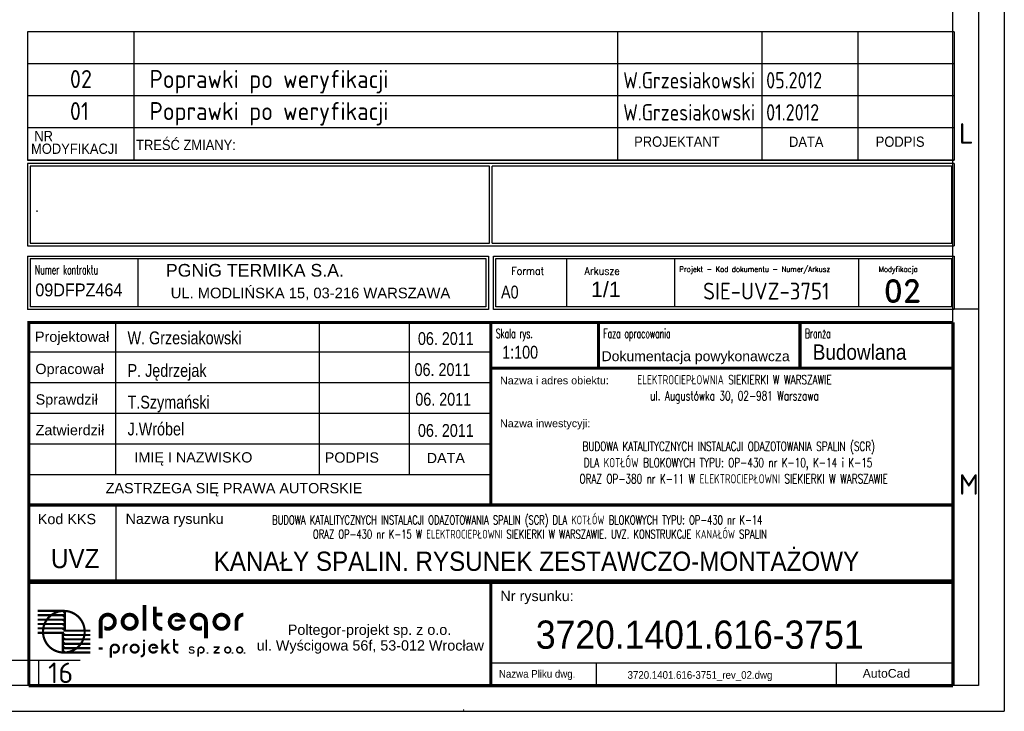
# Model space of a CAD drawing. Header units: millimetres. Extents: x 0 to 129400, y 0 to 84100.
# Tile 23 of 29: x 110223 to 129400, y 0 to 13478. Entities that reach past the tile are written whole.
import ezdxf
from ezdxf.enums import TextEntityAlignment as Align

# ---------------------------------------------------------------- set-up
doc = ezdxf.new("R2010")
doc.units = ezdxf.units.MM
doc.header["$LTSCALE"] = 100
for name, pattern in [('gen3', [6.25, 4.75, -1.5]), ('gen3a', [3.125, 2.25, -0.875]), ('gen7', [13.75, 9.75, -1.5, 1, -1.5]), ('gen7a', [6.875, 4.75, -0.875, 0.375, -0.875])]:
    doc.linetypes.add(name, pattern=pattern)
for name, color, linetype in [('06S', 2, 'Continuous'), ('07', 2, 'Continuous'), ('3', 3, 'gen3'), ('4', 3, 'Continuous'), ('5', 3, 'Continuous'), ('6', 2, 'Continuous'), ('8', 8, 'Continuous')]:
    doc.layers.add(name, color=color, linetype=linetype)
for name, color, linetype, lineweight in [('1', 4, 'Continuous', 0), ('2', 6, 'Continuous', 0), ('3a', 3, 'gen3a', 0), ('7', 1, 'gen7', 0), ('7a', 1, 'gen7a', 0), ('AM_BOR', 7, 'Continuous', 50), ('Kompensatory', 4, 'Continuous', 25)]:
    doc.layers.add(name, color=color, linetype=linetype, lineweight=lineweight)
doc.styles.add('ARIAL', font='isocp.shx')
doc.styles.add('Chemeko 2', font='arial.ttf', dxfattribs={"height": 2})
doc.styles.add('Chemeko 2_0.9', font='arial.ttf', dxfattribs={"width": 0.9, "height": 2})
doc.styles.add('Chemeko 3', font='arial.ttf', dxfattribs={"height": 3})
doc.styles.add('Chemeko 4.4_0.9', font='arial.ttf', dxfattribs={"width": 0.9, "height": 4.4})
doc.styles.add('OTYTUL', font='ROMAND')
doc.styles.add('ROMANS', font='romans.shx')
doc.styles.get("Standard").update_dxf_attribs({"font": 'isocpeur.ttf'})
doc.styles.add('Style-Arial', font='arial.ttf')

# ---------------------------------------------------------------- blocks, each defined once
blk = doc.blocks.new('AM_A0-05A4')
for p, q in [((1289, 836), (1289, 5)), ((1289, 5), (5, 5))]:
    blk.add_line(p, q)
at = {"layer": 'AM_BOR', "color": 1, "lineweight": 25}
for p, q in [((1294, 841), (1294, 0)), ((1284, 5), (1284, 831)), ((1284, 78.42), (1289, 78.42)), ((10, 10), (1114, 10)), ((1105.94, 5), (1105.94, 10)), ((0, 0), (1294, 0))]:
    blk.add_line(p, q, dxfattribs=at)
for s, p in [('L', (1285.15, 110.62)), ('M', (1285.15, 42.21)), ('16', (1107.75, 5.5))]:
    blk.add_text(s, height=4, dxfattribs=at).set_placement(p)
blk = doc.blocks.new('SIEKIERKI-KANAŁY')
at = {"lineweight": 25}
for p, q in [((0.25, 127.43), (-180.25, 127.43)), ((-180.25, 127.43), (-180.25, 102.43)), ((-159.52, 127.43), (-159.52, 102.43)), ((-65.34, 127.43), (-65.34, 102.43)), ((-37.25, 127.43), (-37.25, 102.43)), ((-18.5, 127.43), (-18.5, 102.43)), ((0.25, 127.43), (0.25, 102.43)), ((0.25, 121.18), (-180.25, 121.18)), ((0.25, 114.93), (-180.25, 114.93)), ((0.25, 108.68), (-180.25, 108.68)), ((-180.25, 102.43), (0.25, 102.43)), ((0.25, 102.43), (-180.25, 102.43))]:
    blk.add_line(p, q, dxfattribs=at)
for p, q in [((-180.25, 101.74), (-180.25, 85.71)), ((0.25, 101.74), (-180.25, 101.74)), ((0.25, 101.74), (0.25, 85.71)), ((-179.75, 101.24), (-179.75, 86.21)), ((-90.25, 101.24), (-179.75, 101.24)), ((-90.25, 86.21), (-90.25, 101.24)), ((-0.25, 101.24), (-89.75, 101.24)), ((-89.75, 86.21), (-89.75, 101.24)), ((-0.25, 86.21), (-0.25, 101.24)), ((-180.25, 85.71), (0.25, 85.71)), ((-179.75, 86.21), (-90.25, 86.21)), ((-89.75, 86.21), (-0.25, 86.21)), ((-180.25, 83.71), (-90.49, 83.71)), ((-180.25, 83.71), (-180.25, 73.29)), ((-179.75, 83.21), (-90.99, 83.21)), ((-179.75, 83.21), (-179.75, 73.79)), ((-158.75, 83.21), (-158.75, 73.79)), ((-90.99, 83.21), (-90.99, 73.79)), ((-90.49, 83.71), (-90.49, 73.29)), ((-89.51, 73.29), (-89.51, 83.71)), ((-89.51, 83.71), (0.25, 83.71)), ((-89.01, 73.79), (-89.01, 83.21)), ((-89.01, 83.21), (-0.25, 83.21)), ((-75.25, 83.21), (-75.25, 73.79)), ((-54.21, 83.21), (-54.21, 73.79)), ((-18.39, 83.21), (-18.39, 73.79)), ((-0.25, 73.79), (-0.25, 83.21)), ((0.25, 83.71), (0.25, 73.29)), ((-90.49, 73.29), (-180.25, 73.29)), ((-90.99, 73.79), (-179.75, 73.79)), ((0.25, 73.29), (-89.51, 73.29)), ((-0.25, 73.79), (-89.01, 73.79)), ((-163.09, 70.79), (-163.09, 41.17)), ((-123.39, 41.17), (-123.39, 70.79)), ((-105.88, 41.17), (-105.88, 70.79)), ((-179.74, 65.04), (-90.24, 65.04)), ((-179.74, 59.07), (-90.24, 59.07)), ((-179.74, 53.11), (-90.24, 53.11)), ((-179.74, 47.14), (-90.24, 47.14)), ((-179.74, 41.17), (-90.24, 41.17)), ((-163.06, 34.89), (-163.06, 20.49)), ((-90, 4.47), (0, 4.47)), ((-69.45, 0), (-69.45, 4.47)), ((-22.77, 4.47), (-22.77, 0))]:
    blk.add_line(p, q)
at = {"color": 2}
blk.add_line((-178.43, 92.57), (-178.43, 92.31), dxfattribs=at)
at = {"const_width": 0.6}
for points in [[(0, 70.79), (-180, 70.79), (-180, 35.21)], [(-89.99, 35.21), (-89.99, 71.01)], [(-69.06, 61.88), (-69.06, 71.01)], [(-29.79, 61.88), (-29.79, 71.01)], [(0, 35.21), (0, 70.79)], [(-90.24, 61.88), (0, 61.88)], [(-180, 0), (-180, 35.21)], [(-180, 35.21), (0, 35.21)], [(0, 0), (0, 35.21)], [(-180, 20.43), (0, 20.43)], [(-180, 20.13), (0, 20.13)], [(-90, 0), (-90, 20.13)], [(-180, 0), (0, 0)]]:
    blk.add_lwpolyline(points, dxfattribs=at)
at = {"layer": '6'}
blk.add_line((-152.63, 6.44), (-152.52, 6.24), dxfattribs=at)
for points, const_width in [([(-157.47, 10.69), (-157.47, 15.69)], 0.752), ([(-178.3, 14.58), (-173.17, 14.58)], 0.427), ([(-178.3, 13.72), (-173.17, 13.72)], 0.427), ([(-172.96, 14.36), (-172.96, 10.94)], 0.427), ([(-155.13, 13.86), (-153.98, 13.86)], 0.752), ([(-178.3, 12.87), (-173.17, 12.87)], 0.427), ([(-178.3, 12.01), (-173.17, 12.01)], 0.427), ([(-149.79, 12.69), (-151.58, 12.69)], 0.502), ([(-178.3, 11.16), (-173.17, 11.16)], 0.427), ([(-178.3, 10.3), (-173.17, 10.3)], 0.427), ([(-173.38, 6.67), (-173.38, 10.09)], 0.427), ([(-168.04, 10.73), (-173.17, 10.73)], 0.427), ([(-168.04, 9.87), (-173.17, 9.87)], 0.427), ([(-168.04, 9.02), (-173.17, 9.02)], 0.427), ([(-168.04, 8.16), (-173.17, 8.16)], 0.427), ([(-166, 7.01), (-166, 7.45)], 0.792), ([(-153.98, 6.24), (-153.98, 9.05)], 0.423), ([(-153.97, 6.91), (-152.93, 8.07)], 0.423), ([(-153.44, 7.46), (-152.82, 6.34)], 0.423), ([(-151.51, 8), (-150.87, 8)], 0.423), ([(-168.04, 7.31), (-173.17, 7.31)], 0.427), ([(-168.04, 6.45), (-173.17, 6.45)], 0.427), ([(-154.97, 7.36), (-155.98, 7.36)], 0.282), ([(-144.02, 7.51), (-142.81, 7.51)], 0.305), ([(-144.02, 6.39), (-142.81, 6.39)], 0.305), ([(-143.92, 6.42), (-142.92, 7.46)], 0.305)]:
    blk.add_lwpolyline(points, dxfattribs=dict(at, const_width=const_width))
for points, const_width in [([(-155.46, 15.39), (-155.46, 12.45, 0.43313), (-153.98, 11.06, 1.143068)], 0.752), ([(-172.96, 13.93, 0.414214), (-173.6, 14.58, 1)], 0.427), ([(-172.96, 13.08, 0.414214), (-173.6, 13.72, 1)], 0.427), ([(-166.01, 9.25), (-166.01, 12.45, -1), (-163.23, 12.45, -0.53582), (-165.13, 11.18)], 0.752), ([(-149.79, 12.45, 0.998279), (-152.55, 12.44, 1)], 0.752), ([(-145.5, 9.25), (-145.5, 12.45, 1), (-148.28, 12.45, 0.53582), (-146.38, 11.18)], 0.752), ([(-139.54, 10.7), (-139.54, 12.45, -0.405835), (-138.19, 13.83, -0.359118)], 0.752), ([(-172.96, 12.22, 0.414214), (-173.6, 12.87, 1)], 0.427), ([(-172.96, 11.37, 0.414214), (-173.6, 12.01, 1)], 0.427), ([(-152.55, 12.44, 0.742547), (-150.02, 11.68)], 0.752), ([(-172.96, 10.51, 0.414214), (-173.6, 11.16, 1)], 0.427), ([(-173.38, 10.51, 0.414214), (-172.74, 9.87, 1)], 0.427), ([(-173.38, 9.66, 0.414214), (-172.74, 9.02, 1)], 0.427), ([(-173.38, 8.8, 0.414214), (-172.74, 8.16, 1)], 0.427), ([(-173.38, 7.95, 0.414214), (-172.74, 7.31, 1)], 0.427), ([(-164.01, 5.43), (-164.01, 7.22, -1), (-162.45, 7.22, -0.53582), (-163.51, 6.51)], 0.423), ([(-161.51, 6.24), (-161.51, 7.22, -0.405835), (-160.75, 8, -0.359118)], 0.423), ([(-157.57, 8.23), (-157.57, 6.4, -0.47067), (-158.19, 5.72)], 0.423), ([(-157.57, 8.93), (-157.57, 8.55, -0.43313)], 0.423), ([(-154.97, 7.22, 0.998279), (-156.52, 7.22, 1)], 0.423), ([(-151.7, 9.08), (-151.7, 7.24, 0.43313), (-150.87, 6.46, 1.143068)], 0.423), ([(-173.38, 7.09, 0.414214), (-172.74, 6.45, 1)], 0.427), ([(-156.52, 7.22, 0.742547), (-155.1, 6.79)], 0.423), ([(-148.72, 6.63, 1), (-148.72, 6.63, 1)], 0.3), ([(-148.72, 6.63, 0.414214), (-148.42, 6.33, 1)], 0.24), ([(-148.42, 7.53, 0.414214), (-148.69, 7.26, 1)], 0.24), ([(-148.69, 7.26, 0.375719), (-148.46, 6.99, 1)], 0.24), ([(-148.42, 6.93, 0.414214), (-148.42, 6.93, 0.414214)], 0.3), ([(-148.12, 6.99, 1), (-148.12, 6.99, 1)], 0.3), ([(-147.85, 7.34, 0.282954), (-148.13, 7.53)], 0.24), ([(-148.12, 6.33, 0.414214), (-147.82, 6.63, 0.376832), (-148.08, 6.93, 1)], 0.24), ([(-147.02, 5.65), (-147.02, 6.94, -1), (-145.89, 6.94, -0.53582), (-146.66, 6.43)], 0.305), ([(-145.2, 6.51), (-145.2, 6.23, -0.43313)], 0.305), ([(-140.34, 6.51), (-140.34, 6.23, -0.43313)], 0.305), ([(-138, 6.51), (-138, 6.23, -0.43313)], 0.305)]:
    blk.add_lwpolyline(points, format="xyb", dxfattribs=dict(at, const_width=const_width))
for points, const_width in [([(-177.23, 10.51, 1), (-169.11, 10.51, 1)], 0.427), ([(-161.73, 12.45, 1), (-158.97, 12.45, 1)], 0.752), ([(-143.85, 12.45, 1), (-141.09, 12.45, 1)], 0.752), ([(-160.15, 7.22, 1), (-158.6, 7.22, 1)], 0.423), ([(-141.81, 6.94, 1), (-140.69, 6.94, 1)], 0.305), ([(-139.48, 6.94, 1), (-138.36, 6.94, 1)], 0.305)]:
    blk.add_lwpolyline(points, format="xyb", close=True, dxfattribs=dict(at, const_width=const_width))
for points in [[(-165.27, 10.83), (-164.99, 11.52), (-165.27, 11.7), (-165.27, 10.83)], [(-165.27, 10.83), (-164.98, 11.52), (-165.27, 11.7), (-165.27, 10.83)], [(-165.27, 10.83), (-164.99, 11.52), (-165.27, 11.7)], [(-150.33, 11.89), (-149.7, 11.47), (-149.5, 11.89)], [(-146.24, 10.83), (-146.53, 11.52), (-146.24, 11.7)], [(-146.24, 10.83), (-146.53, 11.52), (-146.24, 11.7), (-146.24, 10.83)], [(-146.24, 10.83), (-146.53, 11.52), (-146.24, 11.7), (-146.24, 10.83)], [(-153.09, 8.21), (-152.77, 7.93), (-152.52, 8.21)], [(-163.6, 6.31), (-163.43, 6.7), (-163.6, 6.8)], [(-163.6, 6.31), (-163.43, 6.7), (-163.6, 6.8), (-163.6, 6.31)], [(-163.6, 6.31), (-163.43, 6.7), (-163.6, 6.8), (-163.6, 6.31)], [(-155.28, 6.91), (-154.92, 6.67), (-154.81, 6.91)], [(-153, 6.24), (-152.52, 6.24), (-152.63, 6.44)], [(-148.48, 6.87), (-148.1, 6.81), (-148.44, 7.11), (-148.06, 7.04)], [(-148.42, 7.41), (-148.12, 7.41), (-148.42, 7.65), (-148.12, 7.65)], [(-148.42, 6.21), (-148.12, 6.21), (-148.42, 6.45), (-148.12, 6.45)], [(-146.72, 6.29), (-146.6, 6.57), (-146.72, 6.65)]]:
    blk.add_solid(points, dxfattribs=at)
for s, height, style, width, p in [('NR ', 2, 'Chemeko 2_0.9', 0.9, (-178.92, 106.09)), (' MODYFIKACJI', 2, 'Chemeko 2_0.9', 0.9, (-180.25, 103.63)), ('TREŚĆ ZMIANY:', 2, 'Chemeko 2_0.9', 0.9, (-159.09, 104.38)), ('Numer kontraktu ', 1.8, 'ROMANS', 0.6, (-178.78, 80.15)), ('Skala rys.', 1.8, 'ROMANS', 0.6, (-89.02, 67.73)), ('Faza opracowania', 1.8, 'ROMANS', 0.6, (-68.09, 67.73)), ('Branża', 1.8, 'ROMANS', 0.6, (-28.82, 67.73)), ('Nazwa Pliku dwg.', 1.5, 'Chemeko 2_0.9', 0.9, (-88.43, 1.55))]:
    blk.add_text(s, height=height, dxfattribs=dict(style=style, width=width)).set_placement(p)
at = {"style": 'Style-Arial'}
for s, height, p in [('PGNiG TERMIKA S.A.', 2.4686, (-153.3, 80.94)), ('UL. MODLIŃSKA 15, 03-216 WARSZAWA', 2.0571, (-152.36, 76.52))]:
    blk.add_text(s, height=height, dxfattribs=at).set_placement(p, align=Align.MIDDLE_LEFT)
at = {"linetype": 'Continuous', "style": 'ROMANS', "width": 0.9}
for s, height, p in [('Format ', 1.488, (-86, 81.57)), ('Arkusze', 1.488, (-71.75, 81.57)), ('Projekt - Kod dokumentu - Numer/Arkusz   ', 1.0909, (-53.3, 81.71)), ('Modyfikacja ', 1.0909, (-14.46, 81.71))]:
    blk.add_text(s, height=height, dxfattribs=at).set_placement(p, align=Align.TOP_LEFT)
at = {"style": 'Chemeko 2_0.9', "width": 0.9}
blk.add_text('09DFPZ464', height=2.5, dxfattribs=at).set_placement((-178.72, 77.12), align=Align.MIDDLE_LEFT)
for s, height, style, p in [('Projektował', 2, 'Chemeko 2', (-178.79, 67)), ('Opracował', 2, 'Chemeko 2', (-178.71, 60.72)), ('Nazwa i adres obiektu:', 1.5, 'Chemeko 2', (-88.22, 58.73)), ('Sprawdził', 2, 'Chemeko 2', (-178.66, 54.78)), ('Nazwa inwestycyji: ', 1.5, 'Chemeko 2', (-88.22, 50.37)), ('Zatwierdził', 2, 'Chemeko 2', (-178.66, 48.81)), ('ZASTRZEGA SIĘ PRAWA AUTORSKIE', 2, 'Chemeko 2', (-165.02, 37.49)), ('Kod KKS', 2, 'Chemeko 2', (-178.23, 31.47)), ('Nazwa rysunku ', 2, 'Chemeko 2', (-161.15, 31.53)), ('Nr rysunku:', 2, 'Chemeko 2', (-88.14, 16.48)), ('AutoCad ', 1.7, 'Chemeko 2_0.9', (-17.58, 1.55))]:
    blk.add_text(s, height=height, dxfattribs=dict(style=style)).set_placement(p)
at = {"style": 'ROMANS', "width": 0.7}
for s, height, p in [('ELEKTROCIEPŁOWNIA SIEKIERKI W WARSZAWIE', 1.8, (-42.55, 59.62)), ('ul. Augustówka 30, 02-981 Warszawa', 1.8, (-42.55, 56.48)), ('BUDOWA KATALITYCZNYCH INSTALACJI ODAZOTOWANIA SPALIN (SCR) ', 1.8, (-43.24, 46.64)), ('DLA KOTŁÓW BLOKOWYCH TYPU: OP-430 nr K-10, K-14 i K-15 ', 1.8, (-43.37, 43.46)), ('ORAZ OP-380 nr K-11 W ELEKTROCIEPŁOWNI SIEKIERKI W WARSZAWIE', 1.8, (-42.71, 40.31)), ('BUDOWA KATALITYCZNYCH INSTALACJI ODAZOTOWANIA SPALIN (SCR) DLA KOTŁÓW BLOKOWYCH TYPU: OP-430 nr K-14', 1.7, (-84.86, 32.28)), ('ORAZ OP-430 nr K-15 W ELEKTROCIEPŁOWNI SIEKIERKI W WARSZAWIE. UVZ. KONSTRUKCJE KANAŁÓW SPALIN', 1.7, (-80.44, 29.52))]:
    blk.add_text(s, height=height, dxfattribs=at).set_placement(p, align=Align.MIDDLE_CENTER)
at = {"color": 6, "style": 'Chemeko 4.4_0.9', "width": 0.9}
blk.add_text('UVZ', height=3.75, dxfattribs=at).set_placement((-175.68, 22.9))
at = {"char_height": 2, "width": 52.701, "attachment_point": 1}
for s, insert, style in [('{\\fArial|b0|i0|c238|p34;PROJEKTANT}', (-62.09, 107.01), 'Chemeko 2_0.9'), ('{\\fArial|b0|i0|c238|p34;DATA}', (-31.93, 106.98), 'Chemeko 2_0.9'), ('{\\fArial|b0|i0|c238|p34;PODPIS}', (-15.04, 107), 'Chemeko 2_0.9'), ('{\\fArial|b0|i0|c238|p34;IMIĘ I NAZWISKO}', (-159.42, 45.49), 'Chemeko 2'), ('{\\fArial|b0|i0|c238|p34;PODPIS}', (-122.35, 45.46), 'Chemeko 2'), ('{\\fArial|b0|i0|c238|p34;DATA}', (-102.5, 45.36), 'Chemeko 2')]:
    blk.add_mtext(s, dxfattribs=dict(at, insert=insert, style=style))
at = {"style": 'Chemeko 3', "flags": 4}
blk.add_attdef('1/1', text='', height=3, dxfattribs=at).set_placement((-67.61, 75.71), align=Align.CENTER)
at = {"linetype": 'Continuous', "flags": 4}
for tag, height, style, p in [('SIE-UVC-3001', 3.27, 'ARIAL', (-36.35, 76.88)), ('00', 4.24, 'OTYTUL', (-9.81, 76.92))]:
    blk.add_attdef(tag, text='', height=height, dxfattribs=dict(at, style=style)).set_placement(p, align=Align.MIDDLE)
at = {"style": 'Chemeko 2_0.9', "width": 0.8}
for tag, p in [('FORMAT', (-88.02, 75.45)), ('GEN-TITLE-SCA{5.42}', (-87.79, 63.72)), ('GEN-TITLE-NAME', (-160.76, 60.18)), ('GEN-TITLE-DAT{5.44}', (-104.86, 60.34)), ('NAZWSPRAWDZ.1', (-160.76, 54)), ('DATA2', (-104.72, 54.56))]:
    blk.add_attdef(tag, p, '', height=2.5, dxfattribs=at)
at = {"style": 'Chemeko 2_0.9', "flags": 4}
for tag, p, height, width in [('PROJEKT', (-160.76, 66.52), 2.5, 0.8), ('D1', (-104.21, 66.39), 2.5, 0.8), ('KIER', (-160.76, 48.76), 2.5, 0.8), ('D5', (-104.21, 48.48), 2.5, 0.8), ('GEN-TITLE-DWG', (-63.37, 1.33), 1.5, 0.9)]:
    blk.add_attdef(tag, p, '', height=height, dxfattribs=dict(at, width=width))
at = {"color": 6, "style": 'Chemeko 4.4_0.9', "width": 0.9, "flags": 4}
blk.add_attdef('NAZWA1', text='', height=3.75, dxfattribs=at).set_placement((-89.14, 24.25), align=Align.MIDDLE_RIGHT)
blk.add_attdef('NR', text='', height=5.5, dxfattribs=at).set_placement((-17.41, 7.19), align=Align.RIGHT)
at = {"layer": '6', "style": 'Chemeko 3'}
blk.add_text('Dokumentacja powykonawcza', height=1.95, dxfattribs=at).set_placement((-68.44, 63.23))
at = {"layer": '6', "style": 'Chemeko 3', "width": 0.88}
blk.add_text('Budowlana', height=3, dxfattribs=at).set_placement((-27.31, 63.5))
at = {"layer": '6', "lineweight": 35, "style": 'Style-Arial'}
for s, p in [('Poltegor-projekt sp. z o.o.', (-129.55, 10.9)), ('ul. Wyścigowa 56f, 53-012 Wrocław', (-135.6, 7.84))]:
    blk.add_text(s, height=2, dxfattribs=at).set_placement(p, align=Align.MIDDLE_LEFT)
blk = doc.blocks.new('WW_1')
for p, q in [((14, 93), (66, 93)), ((78, 45), (92, 45)), ((81, 57), (92, 57)), ((92, 75), (92, 34)), ((108, 57), (119, 57)), ((108, 45), (118, 45))]:
    blk.add_line(p, q)
at = {"layer": '1'}
for p, q in [((14, 84), (66, 84)), ((92, 57), (108, 57))]:
    blk.add_line(p, q, dxfattribs=at)
at = {"layer": '2'}
for p, q in [((14, 76), (66, 76)), ((108, 71), (108, 34))]:
    blk.add_line(p, q, dxfattribs=at)
at = {"layer": '3'}
blk.add_line((14, 68), (66, 68), dxfattribs=at)
at = {"layer": '3a'}
for p, q in [((14, 60), (66, 60)), ((92, 45), (108, 45))]:
    blk.add_line(p, q, dxfattribs=at)
at = {"layer": '4'}
blk.add_line((14, 52), (66, 52), dxfattribs=at)
at = {"layer": '5'}
blk.add_line((14, 43), (66, 43), dxfattribs=at)
at = {"layer": '6'}
blk.add_line((14, 35), (66, 35), dxfattribs=at)
at = {"layer": '7'}
blk.add_line((14, 27), (66, 27), dxfattribs=at)
at = {"layer": '7a'}
blk.add_line((14, 19), (66, 19), dxfattribs=at)
at = {"layer": '8'}
blk.add_line((14, 11), (66, 11), dxfattribs=at)
at = {"layer": '07', "color": 2}
for s, p in [('0', (-5, 87)), ('2', (-5, 71)), ('3', (-5, 63)), ('3a', (-5, 55)), ('4', (-5, 46)), ('5', (-5, 38)), ('6', (-5, 30)), ('7', (-5, 22)), ('7a', (-5, 14)), ('8', (-5, 5)), ('1', (-5, 79))]:
    blk.add_text(s, height=7, dxfattribs=at).set_placement(p, align=Align.BOTTOM_LEFT)

msp = doc.modelspace()

# ---------------------------------------------------------------- block references
at = {"lineweight": 0, "xscale": 100, "yscale": 100, "zscale": 100}
msp.add_blockref('AM_A0-05A4', (0, 0), dxfattribs=at)
at = {"layer": '6', "lineweight": 0}
ref = msp.add_blockref('SIEKIERKI-KANAŁY', (128400, 500), dxfattribs=dict(at, xscale=100, yscale=100, zscale=100))
ref.add_attrib('D5', '06. 2011', (117979.06, 5347.85), dxfattribs={"layer": '0', "height": 250, "style": 'Chemeko 2_0.9', "width": 0.8})
ref.add_attrib('D1', '06. 2011', (117979.06, 7138.72), dxfattribs={"layer": '0', "height": 250, "style": 'Chemeko 2_0.9', "width": 0.8})
ref.add_attrib('KIER', 'J.Wróbel', (112323.93, 5376.49), dxfattribs={"layer": '0', "height": 250, "style": 'Chemeko 2_0.9', "width": 0.8})
ref.add_attrib('PROJEKT', 'W. Grzesiakowski', (112323.93, 7151.99), dxfattribs={"layer": '0', "height": 250, "style": 'Chemeko 2_0.9', "width": 0.8})
ref.add_attrib('NR', '3720.1401.616-3751', dxfattribs={"layer": '0', "color": 6, "height": 550, "style": 'Chemeko 4.4_0.9', "width": 0.9}).set_placement((126659.25, 1218.94), align=Align.RIGHT)
ref.add_attrib('FORMAT', 'A0', (119598.04, 8044.72), dxfattribs={"layer": '0', "height": 250, "style": 'Chemeko 2_0.9', "width": 0.8})
ref.add_attrib('GEN-TITLE-NAME', 'P. Jędrzejak', (112323.93, 6517.72), dxfattribs={"layer": '0', "height": 250, "style": 'Chemeko 2_0.9', "width": 0.8})
ref.add_attrib('GEN-TITLE-DAT{5.44}', '06. 2011', (117913.97, 6533.9), dxfattribs={"layer": '0', "height": 250, "style": 'Chemeko 2_0.9', "width": 0.8})
ref.add_attrib('00', '02', dxfattribs={"layer": '0', "linetype": 'Continuous', "height": 423.957, "style": 'OTYTUL'}).set_placement((127418.98, 8192.47), align=Align.MIDDLE)
ref.add_attrib('DATA2', '06. 2011', (117928.43, 5955.57), dxfattribs={"layer": '0', "height": 250, "style": 'Chemeko 2_0.9', "width": 0.8})
ref.add_attrib('NAZWSPRAWDZ.1', 'T.Szymański', (112323.93, 5900.48), dxfattribs={"layer": '0', "height": 250, "style": 'Chemeko 2_0.9', "width": 0.8})
ref.add_attrib('1/1', '1/1', dxfattribs={"layer": '0', "height": 300, "style": 'Chemeko 3'}).set_placement((121639.26, 8070.69), align=Align.CENTER)
ref.add_attrib('SIE-UVC-3001', 'SIE-UVZ-3751', dxfattribs={"layer": '0', "linetype": 'Continuous', "height": 327.2652, "style": 'ARIAL'}).set_placement((124764.72, 8188.29), align=Align.MIDDLE)
ref.add_attrib('GEN-TITLE-DWG', '3720.1401.616-3751_rev_02.dwg', (122062.74, 633.26), dxfattribs={"layer": '0', "height": 150, "style": 'Chemeko 2_0.9', "width": 0.9})
ref.add_attrib('GEN-TITLE-SCA{5.42}', '1:100', (119620.58, 6872.22), dxfattribs={"layer": '0', "height": 250, "style": 'Chemeko 2_0.9', "width": 0.8})
ref.add_attrib('NAZWA1', 'KANAŁY SPALIN. RYSUNEK ZESTAWCZO-MONTAŻOWY', dxfattribs={"layer": '0', "color": 6, "height": 375, "style": 'Chemeko 4.4_0.9', "width": 0.9}).set_placement((126573.72, 2924.61), align=Align.MIDDLE_RIGHT)
at = {"layer": 'Kompensatory', "xscale": 0.1, "yscale": 0.1, "zscale": 0.1}
msp.add_blockref('WW_1', (118860.27, 21.62), dxfattribs=at)

# ---------------------------------------------------------------- texts
at = {"layer": '06S', "color": 2}
for s, height, width, p in [('02', 350, 0.9, (111200.79, 12041)), ('Poprawki po weryfikacji', 350, 0.9, (112750.78, 12041)), ('W.Grzesiakowski', 320, 0.8, (121977.87, 12041)), ('05.2012', 320, 0.8, (124761.54, 12041)), ('Poprawki po weryfikacji', 350, 0.9, (112750.78, 11416)), ('01', 350, 0.9, (111200.79, 11416)), ('W.Grzesiakowski', 320, 0.8, (121977.87, 11416)), ('01.2012', 320, 0.8, (124761.54, 11416))]:
    msp.add_text(s, height=height, dxfattribs=dict(at, width=width)).set_placement(p, align=Align.BOTTOM_LEFT)

doc.saveas('drawing.dxf')
